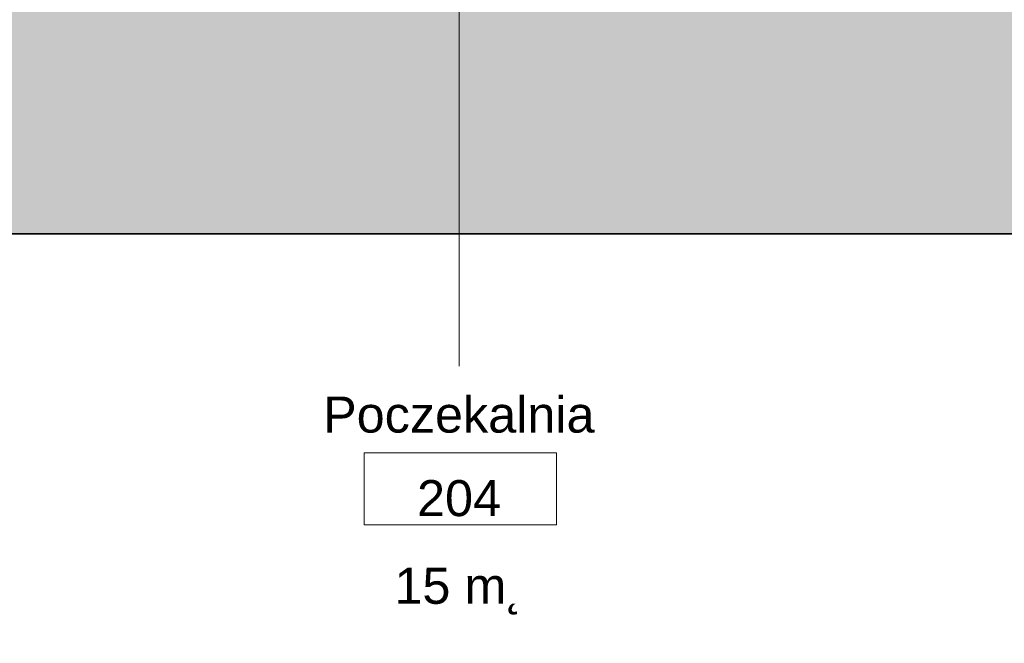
# Model space of a CAD drawing. Header units: centimetres. Extents: x -1015 to 134, y 1908 to 2956.
# Tile 8 of 256: x -719 to -391, y 1908 to 2115. Entities that reach past the tile are written whole.
import ezdxf

# ---------------------------------------------------------------- set-up
doc = ezdxf.new("R2010")
doc.units = ezdxf.units.CM
for name, color, linetype, lineweight in [('Oznaczenia pomieszczeń', 90, 'Continuous', 9), ('Oznaczenia pomieszczeń-1', 7, 'Continuous', 9), ('Ściany-1', 254, 'Continuous', 18), ('Ściany-2', 250, 'Continuous', 35)]:
    doc.layers.add(name, color=color, linetype=linetype, lineweight=lineweight)
doc.styles.add('Arial_1', font='arial.ttf', dxfattribs={"height": 12})

# ---------------------------------------------------------------- blocks, each defined once
blk = doc.blocks.new('M_Oznaczenie pomieszczenia - Oznaczenie pomieszczenia z powierzchnią-55349-Aranżacja_01')
at = {"layer": 'Oznaczenia pomieszczeń'}
for p, q in [((-0.8, 0.3), (-0.8, -0.3)), ((-0.8, 0.3), (0.8, 0.3)), ((0.8, 0.3), (0.8, -0.3)), ((-0.8, -0.3), (0.8, -0.3))]:
    blk.add_line(p, q, dxfattribs=at)

msp = doc.modelspace()

# ---------------------------------------------------------------- hatches: boundary and pattern name
at = {"layer": 'Ściany-1'}
for points in [[(-314.22, 2044.08), (-314.22, 2138.08), (-486.86, 2138.08), (-486.86, 2044.08), (-420.96, 2044.08)], [(-486.86, 2044.08), (-486.86, 2124.08), (-814.92, 2124.08), (-819.03, 2044.08), (-569.24, 2044.08)]]:
    msp.add_hatch(color=256, dxfattribs=at).paths.add_polyline_path(points)

# ---------------------------------------------------------------- linework, layer by layer
at = {"layer": 'Oznaczenia pomieszczeń'}
msp.add_line((-572.6, 2149.58), (-572.6, 2000.04), dxfattribs=at)
at = {"layer": 'Ściany-2'}
msp.add_line((-915.87, 2044.08), (134.28, 2044.08), dxfattribs=at)

# ---------------------------------------------------------------- block references
at = {"layer": 'Oznaczenia pomieszczeń', "xscale": 39.99999999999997, "yscale": 39.99999999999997, "zscale": 39.99999999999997}
msp.add_blockref('M_Oznaczenie pomieszczenia - Oznaczenie pomieszczenia z powierzchnią-55349-Aranżacja_01', (-572.18, 1959.21), dxfattribs=at)

# ---------------------------------------------------------------- texts
at = {"layer": 'Oznaczenia pomieszczeń-1', "char_height": 12, "line_spacing_factor": 0.936439, "style": 'Arial_1'}
for s, insert, width, attachment_point in [('\\pxqc,t4.23333,8.46667,12.7,16.93333,21.16667,25.4,29.63333,33.86667,38.1,42.33333,46.56667,50.8,55.03333,59.26667,63.5,67.73333,71.96667,76.2,80.43333,84.66667,88.9,93.13333,97.36667,101.6,105.83333,110.06667,114.3,118.53333,122.76667,127,131.23333,135.46667;{Poczekalnia}', (-572.72, 1977.78), 92.08, 8), ('\\pxqc,t4.23333,8.46667,12.7,16.93333,21.16667,25.4,29.63333,33.86667,38.1,42.33333,46.56667,50.8,55.03333,59.26667,63.5,67.73333,71.96667,76.2,80.43333,84.66667,88.9,93.13333,97.36667,101.6,105.83333,110.06667,114.3,118.53333,122.76667,127,131.23333,135.46667;{204}', (-572.65, 1956.04), 28.84, 5), ('\\pxqc,t4.23333,8.46667,12.7,16.93333,21.16667,25.4,29.63333,33.86667,38.1,42.33333,46.56667,50.8,55.03333,59.26667,63.5,67.73333,71.96667,76.2,80.43333,84.66667,88.9,93.13333,97.36667,101.6,105.83333,110.06667,114.3,118.53333,122.76667,127,131.23333,135.46667;{15 m˛}', (-572.74, 1925.12), 44.2, 5)]:
    msp.add_mtext(s, dxfattribs=dict(at, insert=insert, width=width, attachment_point=attachment_point))

doc.saveas('drawing.dxf')
